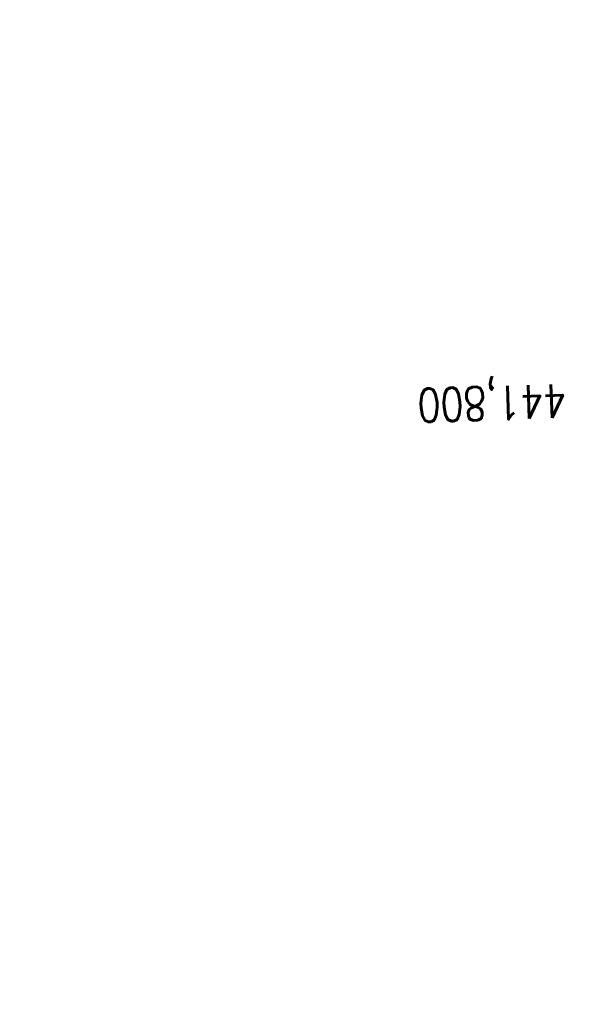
# Model space of a CAD drawing. Extents: x 459406 to 461721, y 413308 to 423218.
# Tile 173 of 256: x 461140 to 461223, y 419630 to 419777. Entities that reach past the tile are written whole.
import ezdxf

# ---------------------------------------------------------------- set-up
doc = ezdxf.new("R2010")
doc.units = 0
doc.header["$LTSCALE"] = 2
doc.header["$MEASUREMENT"] = 0
doc.linetypes.add('GESTRICHELT', pattern=[0.75, 0.5, -0.25])
doc.linetypes.add('STRICHPT-X3', pattern=[3, 1.5, -0.75, 0, -0.75])
for name, color, linetype in [('ACHSE', 1, 'STRICHPT-X3'), ('FBR', 8, 'CONTINUOUS'), ('HEKTOM', 1, 'GESTRICHELT'), ('RINNE', 200, 'CONTINUOUS')]:
    doc.layers.add(name, color=color, linetype=linetype)
doc.styles.add('ROMANS', font='romans.shx', dxfattribs={"width": 0.8})

msp = doc.modelspace()

# ---------------------------------------------------------------- linework, layer by layer
at = {"layer": 'ACHSE', "flags": 128}
msp.add_lwpolyline([(461161.88, 420437.76, -0.000001), (461165.78, 420419.42, -0.000002), (461167.09, 420413.31), (461177.49, 420364.41), (461187.91, 420315.5), (461193.11, 420291.05), (461198.32, 420266.6, 0.000013), (461200.55, 420256.1, -0.000008), (461202.78, 420245.61, -0.000126), (461202.84, 420245.34, -0.000011), (461203.52, 420242.15, -0.001203), (461205.52, 420232.59, -0.000771), (461208.59, 420217.67, -0.001324), (461210.77, 420206.86, -0.001044), (461213.46, 420193.14, -0.001041), (461215.82, 420180.84, -0.001046), (461218.13, 420168.58, -0.001043), (461220.38, 420156.31, -0.00104), (461222.59, 420143.98, -0.00104), (461224.74, 420131.65, -0.001043), (461226.84, 420119.35, -0.001046), (461228.88, 420107.04, -0.001042), (461230.89, 420094.68, -0.001044), (461232.83, 420082.32, -0.001045), (461234.73, 420069.98, -0.001048), (461236.57, 420057.6, -0.00105), (461238.36, 420045.24, -0.001042), (461240.1, 420032.88, -0.00104), (461241.79, 420020.48, -0.001038), (461243.43, 420008.07, -0.00104), (461245.01, 419995.69, -0.001048), (461246.55, 419983.28, -0.001048), (461248.03, 419970.87, -0.001045), (461249.46, 419958.47, -0.001042), (461250.84, 419946.03, -0.00104), (461252.16, 419933.58, -0.001043), (461253.44, 419921.16, -0.001047), (461254.66, 419908.73, -0.001046), (461255.83, 419896.28, -0.001044), (461256.95, 419883.83, -0.001044), (461258.01, 419871.37, -0.001042), (461259.03, 419858.92, -0.001041), (461259.99, 419846.45, -0.001045), (461260.9, 419833.96, -0.00105), (461261.76, 419821.51, -0.001044), (461262.56, 419809.09, -0.001035), (461263.31, 419796.56, -0.001039), (461264.02, 419784.01, -0.001052), (461264.67, 419771.6, -0.001051), (461265.26, 419759.2, -0.001036), (461265.81, 419746.63, -0.001035), (461266.31, 419734.06, -0.001048), (461266.74, 419721.64, -0.001053), (461267.13, 419709.21, -0.001043), (461267.47, 419696.65, -0.001038), (461267.78, 419683.02, -0.001246), (461267.99, 419671.66, -0.000845), (461268.2, 419656.35, -0.001335), (461268.29, 419646.66, -0.000076), (461268.34, 419639.67, -0.000344), (461268.35, 419638.12, -0.000008), (461268.39, 419629.89, 0.000017), (461268.44, 419621.66, 0.000001), (461268.5, 419609.16, -0.000009), (461268.57, 419596.66, -0.000011), (461268.64, 419584.16, 0.000013), (461268.7, 419571.66, 0.000007), (461268.77, 419559.16, -0.00001), (461268.84, 419546.66), (461269.1, 419496.66), (461269.37, 419446.66), (461269.63, 419396.66), (461269.9, 419346.67), (461270.16, 419296.67), (461270.43, 419246.67), (461270.69, 419196.67), (461270.96, 419146.67), (461271.22, 419096.67), (461271.49, 419046.67), (461271.75, 418996.67, -0.00001), (461271.82, 418984.17, 0.000007), (461271.88, 418971.67, 0.000013), (461271.95, 418959.17, -0.00001), (461272.02, 418946.67, -0.00001), (461272.08, 418934.17, 0.00001), (461272.15, 418921.67, 0.00001), (461272.21, 418909.17, -0.00001), (461272.28, 418896.67, -0.00001), (461272.35, 418884.17, 0.00001), (461272.41, 418871.67, 0.00001), (461272.48, 418859.17, -0.000008), (461272.55, 418846.67, -0.000012), (461272.61, 418834.17, 0.000001), (461272.68, 418821.67, 0.000028), (461272.72, 418813.34, -0.000014), (461272.77, 418805, -0.000517), (461272.77, 418803.54, -0.00011), (461272.79, 418796.67, -0.00198), (461272.78, 418786.97, -0.001256), (461272.67, 418771.67, -0.001874), (461272.51, 418760.32, -0.00156), (461272.22, 418746.68, -0.001561), (461271.89, 418734.16, -0.001568), (461271.47, 418721.69, -0.001564), (461270.98, 418709.23, -0.001556), (461270.41, 418696.71, -0.001558), (461269.76, 418684.2, -0.001564), (461269.03, 418671.75, -0.001572), (461268.22, 418659.29, -0.001568), (461267.34, 418646.81, -0.001561), (461266.38, 418634.35, -0.001559), (461265.34, 418621.89, -0.001562), (461264.22, 418609.41, -0.001569), (461263.02, 418597, -0.001568), (461261.75, 418584.58, -0.001563), (461260.4, 418572.14, -0.001556), (461258.97, 418559.71, -0.001558), (461257.46, 418547.31, -0.001565), (461255.88, 418534.9, -0.001566), (461254.22, 418522.52, -0.001565), (461252.48, 418510.16, -0.001561), (461250.66, 418497.77, -0.001562), (461248.77, 418485.4, -0.001565), (461246.8, 418473.07, -0.001567), (461244.75, 418460.75, -0.001565), (461242.63, 418448.42, -0.001562), (461240.43, 418436.12, -0.001561), (461238.15, 418423.83, -0.001563), (461235.79, 418411.54, -0.001567), (461233.36, 418399.29, -0.001565), (461230.85, 418387.07, -0.00156), (461228.26, 418374.82, -0.001559), (461225.6, 418362.59, -0.001563), (461222.86, 418350.41, -0.001567), (461220.05, 418338.24, -0.001564), (461217.16, 418326.07, -0.001562), (461214.19, 418313.92, -0.001563), (461211.15, 418301.8, -0.001563), (461207.62, 418288.1, -0.002038), (461204.84, 418277.61, -0.001089), (461200.88, 418263.05, -0.001658), (461198.22, 418253.5, -0.000013), (461197.53, 418251.04, -0.000228), (461197.49, 418250.9, -0.000007), (461194.46, 418240.17, 0.000006), (461191.43, 418229.44), (461184.63, 418205.39), (461177.83, 418181.33, 0.000005), (461174.44, 418169.3, -0.000005), (461171.04, 418157.27, -0.000019), (461167.64, 418145.24, 0.000019), (461164.24, 418133.21), (461157.44, 418109.15), (461150.65, 418085.09, 0.000005), (461147.25, 418073.06, -0.000001), (461143.85, 418061.03, -0.000002), (461140.45, 418049.01, -0.000002), (461137.05, 418036.98, -0.000015), (461133.65, 418024.95, 0.000019), (461130.25, 418012.92), (461123.46, 417988.86), (461116.66, 417964.8, 0.000001), (461115.31, 417960.01, 0.000001), (461112.35, 417949.55, 0.000375), (461111.88, 417947.88, 0.000088), (461109.88, 417940.74, 0.001331), (461107.28, 417931.38, 0.000846), (461103.25, 417916.63, 0.001238), (461100.29, 417905.61, 0.001041), (461096.83, 417892.47, 0.001036), (461093.69, 417880.37, 0.001036), (461090.61, 417868.26, 0.001038), (461087.57, 417856.12, 0.00104), (461084.59, 417844, 0.001041), (461081.65, 417831.86, 0.001037), (461078.77, 417819.68, 0.001037), (461075.93, 417807.51, 0.001036), (461073.15, 417795.32, 0.001043), (461070.41, 417783.09, 0.001049), (461067.73, 417770.91, 0.00104), (461065.11, 417758.74, 0.001034), (461062.53, 417746.46, 0.00103), (461059.99, 417734.18, 0.001036), (461057.52, 417721.97, 0.001044), (461055.1, 417709.74, 0.001039), (461052.71, 417697.44, 0.00104), (461050.38, 417685.14, 0.001043), (461048.11, 417672.86, 0.001039), (461045.89, 417660.59, 0.001034), (461043.72, 417648.25, 0.001037), (461041.59, 417635.89, 0.001045), (461039.53, 417623.61, 0.001043), (461037.52, 417611.32, 0.001035), (461035.54, 417598.93, 0.001032), (461033.62, 417586.54, 0.001037), (461031.76, 417574.21, 0.001044), (461029.95, 417561.86, 0.001041), (461028.19, 417549.47, 0.001039), (461026.47, 417537.08, 0.00104), (461024.82, 417524.7, 0.001038), (461023.21, 417512.31, 0.001036), (461021.65, 417499.9, 0.001039), (461020.15, 417487.47, 0.001043), (461018.7, 417475.08, 0.001041), (461017.3, 417462.68, 0.001038), (461015.95, 417450.23, 0.001035), (461014.65, 417437.76, 0.00104), (461013.4, 417425.36, 0.001038), (461012.21, 417412.95, 0.001032), (461011.07, 417400.47, 0.001036), (461009.97, 417388, 0.001039), (461008.93, 417375.56, 0.001048), (461007.95, 417363.09, 0.001048), (461007.01, 417350.63, 0.001037), (461005.98, 417336.12, 0.001443), (461005.3, 417325.69, 0.000621), (461004.39, 417310.95, 0.000896), (461003.79, 417300.74, 0.000001), (461003.78, 417300.53, 0.000151), (461003.78, 417300.53, 0.000033), (461003.08, 417288.15, -0.000002), (461002.39, 417275.78), (461000.98, 417250.82), (460999.58, 417225.86), (460996.77, 417175.93), (460993.97, 417126.01, 0), (460992.56, 417101.05, 0), (460991.16, 417076.09), (460988.35, 417026.17, 0.000005), (460987.42, 417009.53, 0.000002), (460985.55, 416976.25)], format="xyb", dxfattribs=at)
at = {"layer": 'FBR'}
for points in [[(461262.02, 419783.9, -0.001052), (461262.67, 419771.5, -0.001051), (461263.26, 419759.11, -0.001036), (461263.81, 419746.54, -0.001035), (461264.31, 419733.98, -0.001048), (461264.75, 419721.58, -0.001053), (461265.13, 419709.15, -0.001043), (461265.47, 419696.6, -0.001038), (461265.78, 419682.98, -0.001246), (461265.99, 419671.63, -0.000845), (461266.2, 419656.32, -0.001335), (461266.29, 419646.65, -0.000076), (461266.34, 419639.65, -0.000344), (461266.35, 419638.11, -0.000008), (461266.39, 419629.88, 0.000017), (461266.44, 419621.65), (461266.5, 419609.15, -0.000009), (461266.57, 419596.65, -0.000011), (461266.64, 419584.15, 0.000013), (461266.7, 419571.65, 0.000007), (461266.77, 419559.15, -0.00001), (461266.84, 419546.65), (461267.1, 419496.65), (461267.37, 419446.65)], [(461266.02, 419784.11, -0.001052), (461266.66, 419771.7, -0.001051), (461267.26, 419759.29, -0.001036), (461267.81, 419746.71, -0.001035), (461268.3, 419734.13, -0.001048), (461268.74, 419721.71, -0.001053), (461269.13, 419709.26, -0.001043), (461269.47, 419696.7, -0.001038), (461269.78, 419683.06, -0.001246), (461269.99, 419671.69, -0.000845), (461270.2, 419656.37, -0.001335), (461270.29, 419646.67, -0.000076), (461270.34, 419639.68, -0.000344), (461270.35, 419638.14, -0.000008), (461270.39, 419629.9, 0.000017), (461270.44, 419621.67), (461270.5, 419609.17, -0.000009), (461270.57, 419596.67, -0.000011), (461270.64, 419584.17, 0.000013), (461270.7, 419571.67, 0.000007), (461270.77, 419559.17, -0.00001), (461270.84, 419546.67), (461271.1, 419496.67), (461271.37, 419446.68)], [(461281.25, 419784.94, -0.001052), (461281.9, 419772.46, -0.001051), (461282.49, 419759.99, -0.001036), (461283.04, 419747.34, -0.001035), (461283.54, 419734.7, -0.001048), (461283.98, 419722.22, -0.001053), (461284.37, 419709.71, -0.001043), (461284.71, 419697.08, -0.001038), (461285.03, 419683.38, -0.001246), (461285.23, 419671.93, -0.000845), (461285.45, 419656.56, -0.001335), (461285.54, 419646.78, -0.000076), (461285.59, 419639.78, -0.000344), (461285.6, 419638.22, -0.000008), (461285.64, 419629.98, 0.000017), (461285.69, 419621.75), (461285.75, 419609.25, -0.000009), (461285.82, 419596.75, -0.000011), (461285.89, 419584.25, 0.000013), (461285.95, 419571.75, 0.000007), (461286.02, 419559.25, -0.00001), (461286.09, 419546.75), (461286.35, 419496.76), (461286.62, 419446.76)], [(461246.8, 419783.07, -0.001052), (461247.44, 419770.74, -0.001051), (461248.03, 419758.41, -0.001036), (461248.57, 419745.91, -0.001035), (461249.07, 419733.41, -0.001048), (461249.5, 419721.07, -0.001053), (461249.89, 419708.71, -0.001043), (461250.22, 419696.23, -0.001038), (461250.53, 419682.66, -0.001246), (461250.74, 419671.39, -0.000845), (461250.95, 419656.14, -0.001335), (461251.04, 419646.54, -0.000076), (461251.09, 419639.55, -0.000344), (461251.1, 419638.03, -0.000008), (461251.14, 419629.8, 0.000017), (461251.19, 419621.57), (461251.25, 419609.07, -0.000009), (461251.32, 419596.57, -0.000011), (461251.39, 419584.07, 0.000013), (461251.45, 419571.57, 0.000007), (461251.52, 419559.07, -0.00001), (461251.59, 419546.57), (461251.85, 419496.57), (461252.12, 419446.57)]]:
    msp.add_lwpolyline(points, format="xyb", dxfattribs=at)
at = {"layer": 'RINNE'}
msp.add_lwpolyline([(461266.05, 419783.94, -0.001052), (461266.69, 419771.54, -0.001051), (461267.28, 419759.15, -0.001036), (461267.83, 419746.59, -0.001035), (461268.33, 419734.03, -0.001048), (461268.77, 419721.62, -0.001053), (461269.15, 419709.19, -0.001043), (461269.49, 419696.65, -0.001038), (461269.8, 419683.02, -0.001246), (461270.01, 419671.67, -0.000845), (461270.22, 419656.37, -0.001335), (461270.32, 419646.69, -0.000076), (461270.36, 419639.7, -0.000344), (461270.37, 419638.16, -0.000008), (461270.42, 419629.93, 0.000017), (461270.46, 419621.69), (461270.53, 419609.19, -0.000009), (461270.59, 419596.7, -0.000011), (461270.66, 419584.2, 0.000013), (461270.72, 419571.7, 0.000007), (461270.79, 419559.19, -0.00001), (461270.86, 419546.7), (461270.94, 419521.67)], format="xyb", dxfattribs=at)

# ---------------------------------------------------------------- texts
at = {"layer": 'HEKTOM', "style": 'ROMANS', "width": 0.8}
msp.add_text('441,800', height=5, rotation=181.9023, dxfattribs=at).set_placement((461221.69, 419722.66))

doc.saveas('drawing.dxf')
